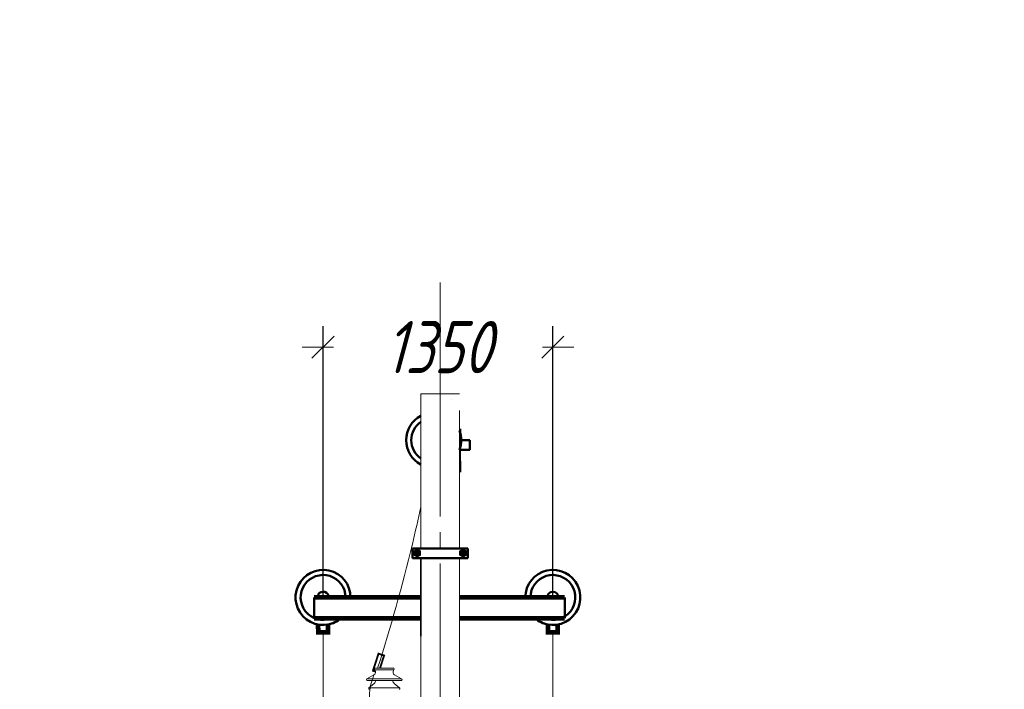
# Model space of a CAD drawing. Header units: millimetres. Extents: x 0 to 630, y 0 to 297.
# Tile 19 of 22: x 184 to 278, y 233 to 297. Entities that reach past the tile are written whole.
import ezdxf

# ---------------------------------------------------------------- set-up
doc = ezdxf.new("R2010")
doc.units = ezdxf.units.MM
for name, pattern in [('K5LT_AXLED', [26.939054, 22.439054, -1.5, 1.5, -1.5]), ('K5LT_BASIC', [0]), ('K5LT_DASHED', [6, 4, -2]), ('K5LT_THIN', [0])]:
    doc.linetypes.add(name, pattern=pattern)
doc.layers.add('Системный слой', color=7, linetype='Continuous')
doc.styles.add('KDIMTEXTSTYLE', font='GOST_AU.SHX', dxfattribs={"width": 0.96, "oblique": 15, "height": 5})
doc.dimstyles.new('KDIMSTYLE (0.02)', dxfattribs={"dimtxt": 5, "dimasz": 1, "dimexe": 2, "dimexo": 0, "dimgap": 1, "dimtad": 1, "dimlfac": 50, "dimtxsty": 'KDIMTEXTSTYLE', "dimsah": 1, "dimcen": 0, "dimdle": 1, "dimadec": 0, "dimazin": 0, "dimtfac": 0.667, "dimtmove": 0, "dimatfit": 3, "dimfxl": 1, "dimtvp": 1, "dimtolj": 1, "dimtzin": 0, "dimarcsym": 0})

# ---------------------------------------------------------------- blocks, each defined once
blk = doc.blocks.new('KDIMARROW_03')
at = {"layer": 'Системный слой', "color": 0, "linetype": 'K5LT_THIN', "lineweight": 18}
for p, q in [((-1.061, -1.061), (1.061, 1.061)), ((0, 0), (-1, 0)), ((0, 0), (2, 0))]:
    blk.add_line(p, q, dxfattribs=at)

msp = doc.modelspace()

# ---------------------------------------------------------------- linework, layer by layer
at = {"layer": 'Системный слой', "color": 7, "linetype": 'K5LT_AXLED', "lineweight": 18}
msp.add_line((224.34049, 33.86288), (224.34049, 271.81437), dxfattribs=at)
at = {"layer": 'Системный слой', "color": 7, "linetype": 'K5LT_THIN', "lineweight": 18}
for p, q in [((226.19049, 261.15353), (222.49049, 261.15353)), ((222.49049, 261.15353), (222.49049, 254.37878)), ((225.46624, 260.59294), (225.46628, 260.59294)), ((225.46628, 260.59294), (225.46628, 260.59281)), ((226.19049, 257.67318), (226.19049, 257.69711)), ((226.19049, 257.67318), (226.19049, 257.61992)), ((226.19049, 255.69318), (226.19049, 255.78269)), ((226.19049, 255.78269), (226.19049, 246.3133)), ((226.19049, 255.69318), (226.19049, 255.72104)), ((226.19049, 253.69711), (226.19049, 254.69711)), ((222.49049, 248.90707), (222.49049, 254.37878)), ((222.49049, 246.3133), (222.49049, 248.90707)), ((226.19049, 245.39888), (226.19049, 241.72269)), ((226.19049, 241.72269), (226.19049, 237.88384)), ((222.49049, 234.53711), (222.49049, 237.88384)), ((226.19049, 237.88384), (226.19049, 229.92033)), ((219.26819, 234.84983), (218.14337, 234.85089)), ((219.833, 234.84929), (219.26819, 234.84983)), ((217.33401, 233.80807), (217.99933, 234.20456)), ((218.05423, 234.69114), (218.09884, 234.62473)), ((218.05423, 234.69114), (219.21869, 234.69114)), ((219.21869, 234.69114), (219.92214, 234.69114)), ((219.92214, 234.69114), (219.87753, 234.62473)), ((220.64236, 233.80807), (219.97704, 234.20456)), ((222.49049, 229.92033), (222.49049, 234.53711)), ((217.33401, 233.80807), (220.64236, 233.80807)), ((217.3671, 233.65286), (220.60927, 233.65286)), ((217.52423, 232.95518), (218.02901, 233.38038)), ((217.52423, 232.95518), (220.45214, 232.95518)), ((220.45214, 232.95518), (219.94736, 233.38038))]:
    msp.add_line(p, q, dxfattribs=at)
at = {"layer": 'Системный слой', "color": 7, "linetype": 'K5LT_DASHED', "lineweight": 18}
for p, q in [((226.19049, 255.55528), (226.19049, 261.15353)), ((226.19049, 257.67318), (226.19049, 257.69711)), ((226.19049, 253.69711), (226.19049, 255.78269)), ((226.29049, 254.69711), (226.29049, 255.78269))]:
    msp.add_line(p, q, dxfattribs=at)
at = {"layer": 'Системный слой', "color": 7, "linetype": 'K5LT_BASIC', "lineweight": 50}
for p, q in [((226.37794, 256.69711), (227.19031, 256.69711)), ((227.19031, 256.69711), (227.19031, 255.78269)), ((226.19049, 255.78269), (227.19031, 255.78269)), ((221.67811, 246.3133), (227.00286, 246.3133)), ((221.67811, 246.3133), (221.67811, 245.39888)), ((227.00286, 246.3133), (227.00286, 245.3933)), ((221.67811, 245.39888), (227.00286, 245.39888)), ((212.2706, 241.62597), (212.2706, 239.62597)), ((216.60603, 241.62597), (215.76628, 241.62597)), ((236.26844, 241.62597), (236.26844, 239.62597))]:
    msp.add_line(p, q, dxfattribs=at)
at = {"layer": 'Системный слой', "color": 7, "linetype": 'K5LT_THIN', "const_width": 0.18}
for points in [[(226.19049, 257.69711), (226.29049, 257.69711), (226.29049, 257.37032)], [(226.29049, 254.69711), (226.29049, 253.69711), (226.19049, 253.69711)], [(222.49049, 241.72269), (222.49049, 245.39888)], [(222.49049, 237.88384), (222.49049, 241.72269)], [(218.13895, 234.52898), (217.9103, 234.60299), (218.43746, 236.23161), (218.97415, 236.05789), (218.58333, 234.85048)], [(219.98819, 234.20456), (219.98819, 234.19792)]]:
    msp.add_lwpolyline(points, dxfattribs=at)
at = {"layer": 'Системный слой', "color": 7, "linetype": 'K5LT_BASIC', "const_width": 0.45}
for points in [[(222.141, 246.05779), (221.98571, 245.96813), (221.98571, 245.78883), (222.141, 245.69917), (222.29628, 245.78883), (222.29628, 245.96813)], [(226.53998, 246.05779), (226.38469, 245.96813), (226.38469, 245.78883), (226.53998, 245.69917), (226.69526, 245.78883), (226.69526, 245.96813)]]:
    msp.add_lwpolyline(points, close=True, dxfattribs=at)
for points in [[(222.49049, 241.62597), (212.2706, 241.62597)], [(236.26844, 241.62597), (226.19049, 241.62597)], [(212.2706, 239.62597), (222.08076, 239.62597)], [(222.08076, 239.62597), (222.49049, 239.62597)], [(226.19049, 239.62597), (236.26844, 239.62597)], [(212.64703, 239.03584), (212.67368, 238.27293), (213.58887, 238.27293), (213.58887, 239.031)], [(234.67368, 239.031), (234.67368, 238.27293), (235.58887, 238.27293), (235.57742, 239.029)]]:
    msp.add_lwpolyline(points, dxfattribs=at)
at = {"layer": 'Системный слой', "color": 7, "linetype": 'K5LT_BASIC', "lineweight": 50}
for centre, radius in [((222.141, 245.87848), 0.23533), ((226.53998, 245.87848), 0.23533), ((222.141, 245.87848), 0.11229), ((226.53998, 245.87848), 0.11229)]:
    msp.add_circle(centre, radius, dxfattribs=at)
for centre, radius, start, end in [((223.72235, 256.69711), 2.63501, 117.8720734, 242.1279266), ((223.72235, 256.69711), 2.15, 124.956896, 235.043104), ((223.72235, 256.69711), 2.63501, 339.4997748, 20.5002252), ((213.13127, 241.62597), 2.63501, 0, 310.6229382), ((235.13127, 241.62597), 2.63501, 229.3770618, 180), ((213.13127, 241.62597), 2.15, 0, 291.5289044), ((235.13127, 241.62597), 2.15, 248.4710956, 180), ((213.13127, 241.62597), 0.55, 0, 180), ((213.13127, 241.62597), 0.55, 0, 146.3030414), ((235.13127, 241.62597), 0.55, 0, 180), ((213.13127, 241.62597), 2.15, 248.4710956, 257.7115744), ((213.13127, 241.62597), 2.15, 282.2884256, 291.5289044), ((213.13127, 241.62597), 2.63501, 280.0005844, 310.6229382), ((235.13127, 241.62597), 2.63501, 229.3770618, 259.9994156), ((235.13127, 241.62597), 2.15, 248.4710956, 257.7115744), ((235.13127, 241.62597), 2.15, 282.2884256, 291.5289044)]:
    msp.add_arc(centre, radius, start, end, dxfattribs=at)
at = {"layer": 'Системный слой', "color": 7, "linetype": 'K5LT_THIN', "lineweight": 18}
for centre, radius, start, end in [((218.13559, 234.74929), 0.1, 90, 215.5570783), ((219.84078, 234.74929), 0.1, 324.4429217, 90), ((217.84633, 234.46267), 0.30005, 300.6591553, 32.6920199), ((220.13004, 234.46267), 0.30005, 147.3079801, 239.3408447), ((217.3671, 233.734), 0.08114, 114.0744681, 270), ((217.5743, 232.89574), 0.07771, 130.1093955, 270), ((217.76539, 233.69335), 0.4092, 310.1084173, 354.3213099), ((220.21098, 233.69335), 0.4092, 185.6786901, 229.8915827), ((220.40207, 232.89574), 0.07771, 270, 49.8906045), ((220.60927, 233.734), 0.08114, 270, 65.9255319)]:
    msp.add_arc(centre, radius, start, end, dxfattribs=at)
for points, knots in [([(218.35752, 234.85069), (219.61356, 238.77565), (220.72042, 242.73686), (221.67811, 246.73433), (221.96201, 247.91935), (222.2328, 249.10756), (222.49049, 250.29896)], [0, 0, 0, 0, 1, 1, 1, 2, 2, 2, 2]), ([(213.32508, 227.00064), (213.16296, 228.03753), (213.13022, 229.4404), (213.13043, 230.30834), (213.13127, 233.80807), (213.13127, 235.58343), (213.13127, 238.2165)], [0, 0, 0, 0, 1, 1, 1, 2, 2, 2, 2]), ([(232.73424, 227.61115), (233.31714, 226.49506), (233.81156, 225.85388), (234.2175, 225.68761), (235.02311, 225.35764), (235.1325, 228.72409), (235.13212, 230.30834), (235.13127, 233.80807), (235.13127, 235.58343), (235.13127, 238.2165)], [0, 0, 0, 0, 1, 1, 1, 2, 2, 2, 3, 3, 3, 3]), ([(222.85606, 226.77833), (222.20923, 227.0925), (221.60421, 227.45607), (221.04099, 227.86906), (219.63415, 228.90063), (217.74943, 230.2732), (217.60291, 231.88863), (217.53782, 232.60623), (217.66996, 233.37821), (217.99933, 234.20456)], [0, 0, 0, 0, 1, 1, 1, 2, 2, 2, 3, 3, 3, 3])]:
    msp.add_open_spline(points, degree=3, knots=knots, dxfattribs=at)

# ---------------------------------------------------------------- dimensions: what is measured, and where the dimension line sits
at = {"layer": 'Системный слой', "color": 7}
msp.add_linear_dim(base=(235.13127, 265.617), p1=(213.13127, 241.88637), p2=(235.13127, 241.62597), location=(224.13127, 265.617), text='\\H5.0;\\W0.965;\\Q15;\\H5.0;\\W0.965;\\Q15;\\Q15;1350', dimstyle='KDIMSTYLE (0.02)', override={"dimexo": 0, "dimblk1": 'KDIMARROW_03', "dimblk2": 'KDIMARROW_03', "dimse1": 0, "dimse2": 0, "dimclrt": 7, "dimtolj": 1}, dxfattribs=at).render()

doc.saveas('drawing.dxf')
